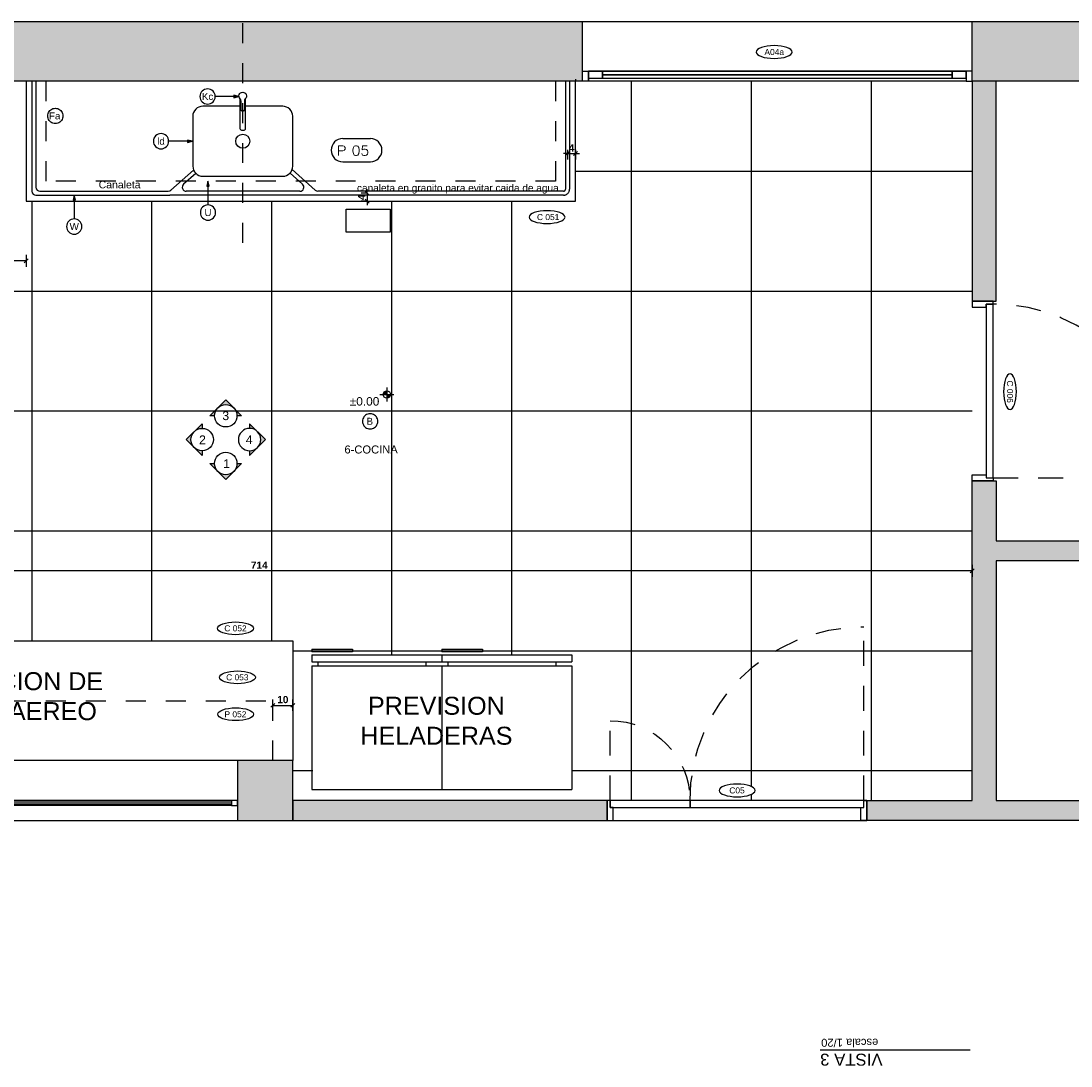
# Model space of a CAD drawing. Extents: x 1 to 126, y -14 to 17.
# Tile 114 of 132: x 92.78 to 98.03, y -3.62 to 1.61. Entities that reach past the tile are written whole.
import ezdxf
from ezdxf.enums import TextEntityAlignment as Align

# ---------------------------------------------------------------- set-up
doc = ezdxf.new("R2010")
doc.units = 0
doc.set_wipeout_variables(frame=1)
doc.header["$PDMODE"] = 3
for name, pattern in [('A-AP-PMS-100-07$0$A-PE-CD8_2015-UNIDAD TIPO$0$HIDDEN2', [0.1875, 0.125, -0.0625]), ('DASHDOT', [1, 0.5, -0.25, 0, -0.25]), ('HIDDEN', [9.525, 6.35, -3.175]), ('HIDDEN2', [0.1875, 0.125, -0.0625])]:
    doc.linetypes.add(name, pattern=pattern)
for name, color, linetype in [('A HATCH MURO ALB', 252, 'Continuous'), ('A MURO', 1, 'Continuous'), ('A PAVIMENTO', 8, 'Continuous'), ('A TABIQUE', 2, 'Continuous'), ('A-ABER', 1, 'Continuous'), ('A-ABER-SERV', 9, 'Continuous'), ('A-ALBA-1', 1, 'Continuous'), ('A-ALBA-2', 2, 'Continuous'), ('A-ANNO-PLANI @ 20', 1, 'Continuous'), ('A-ANNO-SIMB @ 20', 2, 'Continuous'), ('A-ANNO-TEXT @ 20', 2, 'Continuous'), ('A-ANOT-COTA-PARC', 1, 'Continuous'), ('A-ANOT-NIVL', 2, 'Continuous'), ('A-ANOT-NIVL @ 20', 2, 'Continuous'), ('A-ANOT-TGRL', 1, 'Continuous'), ('A-ANOT-TTEC', 2, 'Continuous'), ('A-AP-PMS-100-07$0$A-ALBA-1', 1, 'Continuous'), ('A-EQPM-FIJO', 1, 'Continuous'), ('A-EQPM-MOVL', 8, 'Continuous'), ('A-EQPM-SANI', 1, 'Continuous'), ('A-MURO-HATC', 252, 'Continuous'), ('TXT PLANILLAS', 3, 'Continuous'), ('TXT TERMINACIONES', 3, 'Continuous')]:
    doc.layers.add(name, color=color, linetype=linetype)
doc.layers.add('A-ALBA-4', color=2, linetype='Continuous', lineweight=25)
doc.styles.add('BIS estudio', font='swissl.ttf')
doc.styles.add('BIS-ANOT', font='swiss.ttf')
doc.styles.add('BIS-COTA', font='swissb.ttf')
doc.styles.add('BIS-TXT', font='swiss.ttf')
doc.styles.add('E5-100', font='micross.ttf')
doc.styles.add('ROMANS', font='romans.shx')
doc.dimstyles.new('BIS-COTA-PARC', dxfattribs={"dimscale": 0, "dimtxt": 0.0018, "dimasz": 0.001, "dimexe": 0.0015, "dimexo": 0, "dimgap": 0.0005, "dimtad": 1, "dimdec": 0, "dimlfac": 100, "dimzin": 9, "dimdsep": 46, "dimtxsty": 'BIS-COTA', "dimblk": 'OBLIQUE', "dimcen": 2.5, "dimclrd": 256, "dimclre": 251, "dimclrt": 2, "dimadec": 1, "dimazin": 2, "dimtfac": 1, "dimtdec": 0, "dimtix": 1, "dimtmove": 2, "dimatfit": 3, "dimldrblk": 'DOT', "dimfxl": 0.0015, "dimfxlon": 1, "dimtolj": 1, "dimtzin": 0, "dimarcsym": 0})

# ---------------------------------------------------------------- blocks, each defined once
blk = doc.blocks.new('A-ANNO-TIT')
blk.add_line((-0.0375, 0), (0, 0))
at = {"linetype": 'Continuous', "style": 'E5-100'}
blk.add_attdef('TITULO', text='', height=0.003, dxfattribs=at).set_placement((0, 0), align=Align.BOTTOM_RIGHT)
blk.add_attdef('ESCALA', text='', height=0.002, dxfattribs=at).set_placement((-0.00024, -0.00283), align=Align.RIGHT)
blk = doc.blocks.new('A18 p')
at = {"linetype": 'ByBlock'}
for p, q in [((0.03, 0.025), (1.27, 0.025)), ((0.03, 0), (1.27, 0))]:
    blk.add_line(p, q, dxfattribs=at)
at = {"color": 8, "linetype": 'ByBlock'}
for p, q in [((0.03, 0.0175), (1.27, 0.0175)), ((0.03, 0.0075), (1.27, 0.0075))]:
    blk.add_line(p, q, dxfattribs=at)
at = {"linetype": 'HIDDEN'}
for points in [[(0.03, 0), (0, 0), (0, 0.025), (0.03, 0.025)], [(1.3, 0), (1.27, 0), (1.27, 0.025), (1.3, 0.025)]]:
    blk.add_lwpolyline(points, close=True, dxfattribs=at)
blk = doc.blocks.new('E HELADERA')
at = {"linetype": 'Continuous'}
for p, q in [((1061.5272, 765.9498), (1061.5272, 765.9355)), ((1061.5272, 765.9498), (1061.73, 765.9498)), ((1061.73, 765.9355), (1061.5272, 765.9355)), ((1061.73, 765.9498), (1061.73, 765.9355)), ((1061.5272, 765.9215), (1062.1772, 765.9215)), ((1061.5272, 765.9215), (1061.5272, 765.8865)), ((1061.5272, 765.8865), (1062.1772, 765.8865)), ((1061.5572, 765.8865), (1061.5572, 765.8665)), ((1062.0972, 765.8865), (1062.0972, 765.8665)), ((1062.1772, 765.9215), (1062.1772, 765.8865)), ((1061.5272, 765.8665), (1062.1772, 765.8665)), ((1061.5272, 765.8665), (1061.5272, 765.2465)), ((1062.1772, 765.8665), (1062.1772, 765.2465)), ((1061.5272, 765.2465), (1062.1772, 765.2465))]:
    blk.add_line(p, q, dxfattribs=at)
blk = doc.blocks.new('AIP-PUERTA DOBLE COCINA PL')
for points in [[(0, 0), (0.03, 0), (0.03, 0.065), (0.015, 0.065), (0.015, 0.1), (0, 0.1), (0, 0)], [(1.3, 0), (1.27, 0), (1.27, 0.065), (1.285, 0.065), (1.285, 0.1), (1.3, 0.1), (1.3, 0)]]:
    blk.add_lwpolyline(points)
for points in [[(0.015, 0.065), (0.015, 0.1), (0.885, 0.1), (0.885, 0.065)], [(0.885, 0.065), (0.885, 0.1), (1.285, 0.1), (1.285, 0.065)]]:
    blk.add_lwpolyline(points, close=True)
at = {"layer": 'A-ABER-SERV', "color": 9, "linetype": 'HIDDEN2'}
for p, q in [((0.015, 0.1), (0.015, 0.97)), ((1.285, 0.1), (1.285, 0.5))]:
    blk.add_line(p, q, dxfattribs=at)
for centre, radius, start, end in [((0.015, 0.1), 0.87, 0, 90), ((1.285, 0.1), 0.4, 90, 180)]:
    blk.add_arc(centre, radius, start, end, dxfattribs=at)
blk = doc.blocks.new('CCA-PLANI1')
blk.add_wipeout([(0.225, 0), (0.219, -0.019), (0.205, -0.033), (0.187, -0.044), (0.169, -0.053), (0.15, -0.06), (0.131, -0.065), (0.111, -0.07), (0.091, -0.073), (0.071, -0.076), (0.051, -0.078), (0.03, -0.079), (0.01, -0.08), (-0.01, -0.08), (-0.03, -0.079), (-0.051, -0.078), (-0.071, -0.076), (-0.091, -0.073), (-0.111, -0.07), (-0.131, -0.065), (-0.15, -0.06), (-0.169, -0.053), (-0.187, -0.044), (-0.205, -0.033), (-0.219, -0.019), (-0.225, 0), (-0.219, 0.019), (-0.205, 0.033), (-0.187, 0.044), (-0.169, 0.053), (-0.15, 0.06), (-0.131, 0.065), (-0.111, 0.07), (-0.091, 0.073), (-0.071, 0.076), (-0.051, 0.078), (-0.03, 0.079), (-0.01, 0.08), (0.01, 0.08), (0.03, 0.079), (0.051, 0.078), (0.071, 0.076), (0.091, 0.073), (0.111, 0.07), (0.131, 0.065), (0.15, 0.06), (0.169, 0.053), (0.187, 0.044), (0.205, 0.033), (0.219, 0.019)])
blk.add_ellipse((0, 0), major_axis=(-0.225, 0), ratio=0.355556, start_param=-3.141592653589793, end_param=3.141592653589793)
at = {"color": 2, "style": 'E5-100'}
blk.add_attdef('TIPO', text='', height=0.075, rotation=360, dxfattribs=at).set_placement((0, 0), align=Align.MIDDLE_CENTER)
blk = doc.blocks.new('*U17')
h = blk.add_hatch(color=8)
h.paths.add_polyline_path([(-0.00453, 0), (-0.0032, 0, -0.198912), (-0.00226, 0.00226)])
h.paths.add_polyline_path([(0.00226, 0.00226), (0, 0.00453), (-0.00226, 0.00226, -0.414214)])
h.paths.add_polyline_path([(0.00226, 0.00226, -0.198912), (0.0032, 0), (0.00453, 0)])
at = {"color": 3}
blk.add_lwpolyline([(-0.0032, 0), (-0.00453, 0), (0, 0.00453), (0.00453, 0), (0.0032, 0)], dxfattribs=at)
blk.add_circle((0, 0), 0.0032, dxfattribs=at)
at = {"style": 'E5-100'}
blk.add_attdef('1', text='', height=0.0025, dxfattribs=at).set_placement((0, 0), align=Align.MIDDLE_CENTER)
blk = doc.blocks.new('*U18')
h = blk.add_hatch(color=8)
h.paths.add_polyline_path([(0.00453, 0), (0.0032, 0, -0.198912), (0.00226, -0.00226)])
h.paths.add_polyline_path([(-0.00226, -0.00226), (0, -0.00453), (0.00226, -0.00226, -0.414214)])
h.paths.add_polyline_path([(-0.00226, -0.00226, -0.198912), (-0.0032, 0), (-0.00453, 0)])
at = {"color": 3}
blk.add_lwpolyline([(0.0032, 0), (0.00453, 0), (0, -0.00453), (-0.00453, 0), (-0.0032, 0)], dxfattribs=at)
blk.add_circle((0, 0), 0.0032, dxfattribs=at)
at = {"style": 'E5-100'}
blk.add_attdef('1', text='', height=0.0025, dxfattribs=at).set_placement((0, 0), align=Align.MIDDLE_CENTER)
blk = doc.blocks.new('*U19')
h = blk.add_hatch(color=8)
h.paths.add_polyline_path([(0, 0.00453), (0, 0.0032, -0.198912), (0.00226, 0.00226)])
h.paths.add_polyline_path([(0.00226, -0.00226), (0.00453, 0), (0.00226, 0.00226, -0.414214)])
h.paths.add_polyline_path([(0.00226, -0.00226, -0.198912), (0, -0.0032), (0, -0.00453)])
at = {"color": 3}
blk.add_lwpolyline([(0, 0.0032), (0, 0.00453), (0.00453, 0), (0, -0.00453), (0, -0.0032)], dxfattribs=at)
blk.add_circle((0, 0), 0.0032, dxfattribs=at)
at = {"style": 'E5-100'}
blk.add_attdef('1', text='', height=0.0025, dxfattribs=at).set_placement((0, 0), align=Align.MIDDLE_CENTER)
blk = doc.blocks.new('Nivel planimétrico')
h = blk.add_hatch(color=256)
h.paths.add_polyline_path([(0, 0.00093, 0.414214), (-0.00093, 0), (0, 0)])
h.paths.add_polyline_path([(0.00093, 0), (0, 0), (0, -0.00093, 0.414214)])
for p, q in [((0.00176, 0), (-0.00176, 0)), ((0, -0.00176), (0, 0.00176))]:
    blk.add_line(p, q)
blk.add_circle((0, 0), 0.000927)
at = {"style": 'BIS estudio'}
for tag, height, p in [('NIVEL', 0.0015, (0.00532, 0.00079)), ('NPT', 0.00156, (0.00532, -0.00191))]:
    blk.add_attdef(tag, text='', height=height, dxfattribs=at).set_placement(p, align=Align.CENTER)
blk = doc.blocks.new('A-ANNO-NOM-2')
blk.add_wipeout([(0, -0.00191), (0.0003, -0.00189), (0.00059, -0.00182), (0.00087, -0.0017), (0.00112, -0.00155), (0.00135, -0.00135), (0.00155, -0.00112), (0.0017, -0.00087), (0.00182, -0.00059), (0.00189, -0.0003), (0.00191, 0), (0.00189, 0.0003), (0.00182, 0.00059), (0.0017, 0.00087), (0.00155, 0.00112), (0.00135, 0.00135), (0.00112, 0.00155), (0.00087, 0.0017), (0.00059, 0.00182), (0.0003, 0.00189), (0, 0.00191), (-0.0003, 0.00189), (-0.00059, 0.00182), (-0.00087, 0.0017), (-0.00112, 0.00155), (-0.00135, 0.00135), (-0.00155, 0.00112), (-0.0017, 0.00087), (-0.00182, 0.00059), (-0.00189, 0.0003), (-0.00191, 0), (-0.00189, -0.0003), (-0.00182, -0.00059), (-0.0017, -0.00087), (-0.00155, -0.00112), (-0.00135, -0.00135), (-0.00112, -0.00155), (-0.00087, -0.0017), (-0.00059, -0.00182), (-0.0003, -0.00189)])
blk.add_lwpolyline([(0, -0.00191), (0.0003, -0.00189), (0.00059, -0.00182), (0.00087, -0.0017), (0.00112, -0.00155), (0.00135, -0.00135), (0.00155, -0.00112), (0.0017, -0.00087), (0.00182, -0.00059), (0.00189, -0.0003), (0.00191, 0), (0.00189, 0.0003), (0.00182, 0.00059), (0.0017, 0.00087), (0.00155, 0.00112), (0.00135, 0.00135), (0.00112, 0.00155), (0.00087, 0.0017), (0.00059, 0.00182), (0.0003, 0.00189), (0, 0.00191), (-0.0003, 0.00189), (-0.00059, 0.00182), (-0.00087, 0.0017), (-0.00112, 0.00155), (-0.00135, 0.00135), (-0.00155, 0.00112), (-0.0017, 0.00087), (-0.00182, 0.00059), (-0.00189, 0.0003), (-0.00191, 0), (-0.00189, -0.0003), (-0.00182, -0.00059), (-0.0017, -0.00087), (-0.00155, -0.00112), (-0.00135, -0.00135), (-0.00112, -0.00155), (-0.00087, -0.0017), (-0.00059, -0.00182), (-0.0003, -0.00189)], close=True)
at = {"color": 1, "linetype": 'Continuous', "style": 'E5-100'}
blk.add_attdef('LETRA', text='', height=0.00175, dxfattribs=at).set_placement((0, 0), align=Align.MIDDLE_CENTER)
blk = doc.blocks.new('AIP-PUER-90 10.5')
for points in [[(0, 0.9), (0, 0.87), (0.07, 0.87), (0.07, 0.885), (0.105, 0.885), (0.105, 0.9), (0, 0.9)], [(0, 0), (0, 0.03), (0.07, 0.03), (0.07, 0.015), (0.105, 0.015), (0.105, 0), (0, 0)]]:
    blk.add_lwpolyline(points)
blk.add_lwpolyline([(0.07, 0.015), (0.105, 0.015), (0.105, 0.885), (0.07, 0.885)], close=True)
at = {"layer": 'A-ABER-SERV', "color": 9, "linetype": 'HIDDEN2'}
blk.add_line((0.105, 0.015), (0.975, 0.015), dxfattribs=at)
blk.add_arc((0.105, 0.015), 0.87, 0, 90, dxfattribs=at)
blk = doc.blocks.new('*U54')
blk.add_lwpolyline([(-0.00785, 0), (-0.0066, 0.00031), (-0.0066, -0.00031)], close=True)
blk.add_wipeout([(0, -0.00191), (0.0003, -0.00189), (0.00059, -0.00182), (0.00087, -0.0017), (0.00112, -0.00155), (0.00135, -0.00135), (0.00155, -0.00112), (0.0017, -0.00087), (0.00182, -0.00059), (0.00189, -0.0003), (0.00191, 0), (0.00189, 0.0003), (0.00182, 0.00059), (0.0017, 0.00087), (0.00155, 0.00112), (0.00135, 0.00135), (0.00112, 0.00155), (0.00087, 0.0017), (0.00059, 0.00182), (0.0003, 0.00189), (0, 0.00191), (-0.0003, 0.00189), (-0.00059, 0.00182), (-0.00087, 0.0017), (-0.00112, 0.00155), (-0.00135, 0.00135), (-0.00155, 0.00112), (-0.0017, 0.00087), (-0.00182, 0.00059), (-0.00189, 0.0003), (-0.00191, 0), (-0.00189, -0.0003), (-0.00182, -0.00059), (-0.0017, -0.00087), (-0.00155, -0.00112), (-0.00135, -0.00135), (-0.00112, -0.00155), (-0.00087, -0.0017), (-0.00059, -0.00182), (-0.0003, -0.00189)])
at = {"linetype": 'Continuous'}
blk.add_line((-0.00785, 0), (-0.00191, 0), dxfattribs=at)
blk.add_circle((0, 0), 0.00191)
at = {"color": 1, "linetype": 'Continuous', "style": 'E5-100'}
blk.add_attdef('LETRA', text='', height=0.00175, dxfattribs=at).set_placement((0, 0), align=Align.MIDDLE_CENTER)
blk = doc.blocks.new('*U53')
blk.add_lwpolyline([(0, 0.00785), (0.00031, 0.0066), (-0.00031, 0.0066)], close=True)
blk.add_wipeout([(0, -0.00191), (0.0003, -0.00189), (0.00059, -0.00182), (0.00087, -0.0017), (0.00112, -0.00155), (0.00135, -0.00135), (0.00155, -0.00112), (0.0017, -0.00087), (0.00182, -0.00059), (0.00189, -0.0003), (0.00191, 0), (0.00189, 0.0003), (0.00182, 0.00059), (0.0017, 0.00087), (0.00155, 0.00112), (0.00135, 0.00135), (0.00112, 0.00155), (0.00087, 0.0017), (0.00059, 0.00182), (0.0003, 0.00189), (0, 0.00191), (-0.0003, 0.00189), (-0.00059, 0.00182), (-0.00087, 0.0017), (-0.00112, 0.00155), (-0.00135, 0.00135), (-0.00155, 0.00112), (-0.0017, 0.00087), (-0.00182, 0.00059), (-0.00189, 0.0003), (-0.00191, 0), (-0.00189, -0.0003), (-0.00182, -0.00059), (-0.0017, -0.00087), (-0.00155, -0.00112), (-0.00135, -0.00135), (-0.00112, -0.00155), (-0.00087, -0.0017), (-0.00059, -0.00182), (-0.0003, -0.00189)])
at = {"linetype": 'Continuous'}
blk.add_line((0, 0.00785), (0, 0.00191), dxfattribs=at)
blk.add_circle((0, 0), 0.00191)
at = {"color": 1, "linetype": 'Continuous', "style": 'E5-100'}
blk.add_attdef('LETRA', text='', height=0.00175, dxfattribs=at).set_placement((0, 0), align=Align.MIDDLE_CENTER)
blk = doc.blocks.new('_Oblique')
at = {"color": 0, "lineweight": -2}
blk.add_line((-0.5, -0.5), (0.5, 0.5), dxfattribs=at)
blk = doc.blocks.new('*D403')
at = {"layer": 'A-ANOT-COTA-PARC', "color": 251, "lineweight": -2, "transparency": 16777216}
for p, q in [((94.0358, -1.8411), (94.0358, -1.7843)), ((94.1358, -1.8411), (94.1358, -1.7843))]:
    blk.add_line(p, q, dxfattribs=at)
at = {"layer": 'A-ANOT-COTA-PARC', "lineweight": -2, "transparency": 16777216}
blk.add_line((94.0358, -1.8143), (94.1358, -1.8143), dxfattribs=at)
at = {"layer": 'Defpoints', "color": 0, "transparency": 16777216}
for p in [(94.1358, -1.8143), (94.0358, -1.8411), (94.1358, -1.8411)]:
    blk.add_point(p, dxfattribs=at)
at = {"layer": 'A-ANOT-COTA-PARC', "lineweight": -2, "transparency": 16777216, "xscale": 0.02, "yscale": 0.02, "zscale": 0.02, "rotation": 180}
blk.add_blockref('_Oblique', (94.0358, -1.8143), dxfattribs=at)
at = {"layer": 'A-ANOT-COTA-PARC', "lineweight": -2, "transparency": 16777216, "xscale": 0.02, "yscale": 0.02, "zscale": 0.02}
blk.add_blockref('_Oblique', (94.1358, -1.8143), dxfattribs=at)
at = {"layer": 'A-ANOT-COTA-PARC', "color": 2, "transparency": 16777216, "insert": (94.0858, -1.7858), "char_height": 0.036, "attachment_point": 5, "style": 'BIS-COTA'}
blk.add_mtext('\\A1;10', dxfattribs=at)
blk = doc.blocks.new('_Dot')
at = {"color": 0, "linetype": 'ByBlock', "lineweight": -2}
blk.add_line((-0.5, 0), (-1, 0), dxfattribs=at)
at = {"color": 0, "linetype": 'ByBlock', "const_width": 0.5}
blk.add_lwpolyline([(-0.25, 0, 1), (0.25, 0, 1)], format="xyb", close=True, dxfattribs=at)
blk = doc.blocks.new('*D405')
at = {"layer": 'A-ANOT-COTA-PARC', "color": 251, "lineweight": -2, "transparency": 16777216}
for p, q in [((90.4003, -1.1111), (90.4003, -1.1711)), ((97.5358, -1.1111), (97.5358, -1.1711))]:
    blk.add_line(p, q, dxfattribs=at)
at = {"layer": 'A-ANOT-COTA-PARC', "lineweight": -2, "transparency": 16777216}
blk.add_line((97.5358, -1.1411), (90.4003, -1.1411), dxfattribs=at)
at = {"layer": 'Defpoints', "color": 0, "transparency": 16777216}
for p in [(90.4003, -0.696), (97.5358, -0.706), (90.4003, -1.1411)]:
    blk.add_point(p, dxfattribs=at)
at = {"layer": 'A-ANOT-COTA-PARC', "lineweight": -2, "transparency": 16777216, "xscale": 0.02, "yscale": 0.02, "zscale": 0.02, "rotation": 180}
blk.add_blockref('_Oblique', (90.4003, -1.1411), dxfattribs=at)
at = {"layer": 'A-ANOT-COTA-PARC', "lineweight": -2, "transparency": 16777216, "xscale": 0.02, "yscale": 0.02, "zscale": 0.02}
blk.add_blockref('_Oblique', (97.5358, -1.1411), dxfattribs=at)
at = {"layer": 'A-ANOT-COTA-PARC', "color": 2, "transparency": 16777216, "insert": (93.968, -1.1131), "char_height": 0.036, "attachment_point": 5, "style": 'BIS-COTA'}
blk.add_mtext('\\A1;714', dxfattribs=at)
blk = doc.blocks.new('*U104')
at = {"color": 0, "linetype": 'ByBlock', "ltscale": 0.5}
for points in [[(-1.1097, 0), (-1.0797, 0), (-1.0797, 0.05), (-1.1097, 0.05)], [(-1.0797, 0.05), (0.8103, 0.05), (0.8103, 0), (-1.0797, 0)], [(-1.0797, 0), (-1.0097, 0), (-1.0097, 0.035), (-1.0797, 0.035)], [(-1.0097, 0), (0.7403, 0), (0.7403, 0.035), (-1.0097, 0.035)], [(0.7403, 0.0175), (-1.0097, 0.0175), (-1.0097, 0.0175), (0.7403, 0.0175)], [(0.7403, 0), (0.8103, 0), (0.8103, 0.035), (0.7403, 0.035)], [(0.8403, 0), (0.8103, 0), (0.8103, 0.05), (0.8403, 0.05)]]:
    blk.add_lwpolyline(points, close=True, dxfattribs=at)
blk = doc.blocks.new('*D384')
at = {"layer": 'A-ANOT-COTA-PARC', "color": 251, "lineweight": -2, "transparency": 16777216}
for p, q in [((94.5081, 0.7489), (94.4781, 0.7489)), ((94.5081, 0.7089), (94.4781, 0.7089))]:
    blk.add_line(p, q, dxfattribs=at)
at = {"layer": 'A-ANOT-COTA-PARC', "lineweight": -2, "transparency": 16777216}
for p, q in [((94.5081, 0.7489), (94.5081, 0.7689)), ((94.5081, 0.7489), (94.5081, 0.7089)), ((94.5081, 0.7089), (94.5081, 0.6889))]:
    blk.add_line(p, q, dxfattribs=at)
at = {"layer": 'Defpoints', "color": 0, "transparency": 16777216}
for p in [(94.5081, 0.7489), (94.5081, 0.7089), (94.5081, 0.7089)]:
    blk.add_point(p, dxfattribs=at)
at = {"layer": 'A-ANOT-COTA-PARC', "lineweight": -2, "transparency": 16777216, "xscale": 0.02, "yscale": 0.02, "zscale": 0.02}
for p, rotation in [((94.5081, 0.7489), 270), ((94.5081, 0.7089), 90)]:
    blk.add_blockref('_Oblique', p, dxfattribs=dict(at, rotation=rotation))
at = {"layer": 'A-ANOT-COTA-PARC', "color": 2, "transparency": 16777216, "insert": (94.4801, 0.7289), "char_height": 0.036, "attachment_point": 5, "rotation": 90, "style": 'BIS-COTA'}
blk.add_mtext('\\A1;4', dxfattribs=at)
blk = doc.blocks.new('*D385')
at = {"layer": 'A-ANOT-COTA-PARC', "lineweight": -2, "transparency": 16777216}
for p, q in [((95.5103, 0.9474), (95.4903, 0.9474)), ((95.5103, 0.9474), (95.5503, 0.9474)), ((95.5503, 0.9474), (95.5703, 0.9474))]:
    blk.add_line(p, q, dxfattribs=at)
at = {"layer": 'A-ANOT-COTA-PARC', "color": 251, "lineweight": -2, "transparency": 16777216}
for p, q in [((95.5103, 0.9664), (95.5103, 0.9174)), ((95.5503, 0.9664), (95.5503, 0.9174))]:
    blk.add_line(p, q, dxfattribs=at)
at = {"layer": 'Defpoints', "color": 0, "transparency": 16777216}
for p in [(95.5103, 0.9664), (95.5503, 0.9664), (95.5503, 0.9474)]:
    blk.add_point(p, dxfattribs=at)
at = {"layer": 'A-ANOT-COTA-PARC', "lineweight": -2, "transparency": 16777216, "xscale": 0.02, "yscale": 0.02, "zscale": 0.02}
blk.add_blockref('_Oblique', (95.5103, 0.9474), dxfattribs=at)
at = {"layer": 'A-ANOT-COTA-PARC', "lineweight": -2, "transparency": 16777216, "xscale": 0.02, "yscale": 0.02, "zscale": 0.02, "rotation": 180}
blk.add_blockref('_Oblique', (95.5503, 0.9474), dxfattribs=at)
at = {"layer": 'A-ANOT-COTA-PARC', "color": 2, "transparency": 16777216, "insert": (95.5303, 0.9754), "char_height": 0.036, "attachment_point": 5, "style": 'BIS-COTA'}
blk.add_mtext('\\A1;4', dxfattribs=at)
blk = doc.blocks.new('*U55')
blk.add_lwpolyline([(0, -0.00785), (-0.00031, -0.0066), (0.00031, -0.0066)], close=True)
blk.add_wipeout([(0, -0.00191), (0.0003, -0.00189), (0.00059, -0.00182), (0.00087, -0.0017), (0.00112, -0.00155), (0.00135, -0.00135), (0.00155, -0.00112), (0.0017, -0.00087), (0.00182, -0.00059), (0.00189, -0.0003), (0.00191, 0), (0.00189, 0.0003), (0.00182, 0.00059), (0.0017, 0.00087), (0.00155, 0.00112), (0.00135, 0.00135), (0.00112, 0.00155), (0.00087, 0.0017), (0.00059, 0.00182), (0.0003, 0.00189), (0, 0.00191), (-0.0003, 0.00189), (-0.00059, 0.00182), (-0.00087, 0.0017), (-0.00112, 0.00155), (-0.00135, 0.00135), (-0.00155, 0.00112), (-0.0017, 0.00087), (-0.00182, 0.00059), (-0.00189, 0.0003), (-0.00191, 0), (-0.00189, -0.0003), (-0.00182, -0.00059), (-0.0017, -0.00087), (-0.00155, -0.00112), (-0.00135, -0.00135), (-0.00112, -0.00155), (-0.00087, -0.0017), (-0.00059, -0.00182), (-0.0003, -0.00189)])
at = {"linetype": 'Continuous'}
blk.add_line((0, -0.00785), (0, -0.00191), dxfattribs=at)
blk.add_circle((0, 0), 0.00191)
at = {"color": 1, "linetype": 'Continuous', "style": 'E5-100'}
blk.add_attdef('LETRA', text='', height=0.00175, dxfattribs=at).set_placement((0, 0), align=Align.MIDDLE_CENTER)
blk = doc.blocks.new('*U117')
for p, q in [((-0.273, 0.158), (0.153, 0.158)), ((-0.273, -0.198), (0.153, -0.198))]:
    blk.add_line(p, q)
for centre, start, end in [((-0.273, -0.02), 90, 270), ((0.153, -0.02), 270, 90)]:
    blk.add_arc(centre, 0.178, start, end)
at = {"style": 'ROMANS', "width": 1.1}
blk.add_text('P', height=0.15, dxfattribs=at).set_placement((-0.365, -0.102))
at = {"color": 0, "linetype": 'ByBlock', "style": 'ROMANS', "width": 1.05}
blk.add_attdef('NRO', text='', height=0.15, dxfattribs=at).set_placement((0, -0.027), align=Align.MIDDLE)
blk = doc.blocks.new('*D582')
at = {"layer": 'A-ANOT-COTA-PARC', "color": 251, "lineweight": -2, "transparency": 16777216}
for p, q in [((91.5049, 0.4412), (91.5049, 0.3812)), ((92.8013, 0.4412), (92.8013, 0.3812))]:
    blk.add_line(p, q, dxfattribs=at)
at = {"layer": 'A-ANOT-COTA-PARC', "lineweight": -2, "transparency": 16777216}
blk.add_line((92.8013, 0.4112), (91.5049, 0.4112), dxfattribs=at)
at = {"layer": 'Defpoints', "color": 0, "transparency": 16777216}
for p in [(91.5049, 0.7089), (92.8013, 0.7089), (91.5049, 0.4112)]:
    blk.add_point(p, dxfattribs=at)
at = {"layer": 'A-ANOT-COTA-PARC', "lineweight": -2, "transparency": 16777216, "xscale": 0.02, "yscale": 0.02, "zscale": 0.02, "rotation": 180}
blk.add_blockref('_Oblique', (91.5049, 0.4112), dxfattribs=at)
at = {"layer": 'A-ANOT-COTA-PARC', "lineweight": -2, "transparency": 16777216, "xscale": 0.02, "yscale": 0.02, "zscale": 0.02}
blk.add_blockref('_Oblique', (92.8013, 0.4112), dxfattribs=at)
at = {"layer": 'A-ANOT-COTA-PARC', "color": 2, "transparency": 16777216, "insert": (92.1531, 0.4397), "char_height": 0.036, "attachment_point": 5, "style": 'BIS-COTA'}
blk.add_mtext('\\A1;130', dxfattribs=at)

msp = doc.modelspace()

# ---------------------------------------------------------------- hatches: boundary and pattern name
at = {"layer": 'A HATCH MURO ALB'}
h = msp.add_hatch(color=256, dxfattribs=at)
h.dxf.hatch_style = 1
h.paths.add_polyline_path([(95.5858, 1.3089), (95.5858, 1.6089), (90.1003, 1.6089), (90.1003, 1.3089)])
h.paths.add_polyline_path([(97.5358, 1.6089), (97.5358, 1.3089), (98.302, 1.3089), (98.302, 1.6089)])
h = msp.add_hatch(color=256, dxfattribs=at)
h.dxf.hatch_style = 1
h.paths.add_polyline_path([(97.6558, 1.3089), (97.5358, 1.3089), (97.5358, 0.2089), (97.6558, 0.2089)])
h = msp.add_hatch(color=256, dxfattribs=at)
h.dxf.hatch_style = 1
h.paths.add_polyline_path([(93.8585, -2.2911), (93.8585, -2.2911), (93.8585, -2.3161), (93.8585, -2.391), (94.1358, -2.391), (94.1358, -2.091), (93.8585, -2.091)])
at = {"layer": 'A PAVIMENTO'}
h = msp.add_hatch(dxfattribs=at)
h.set_pattern_fill('_USER', color=256, scale=0.6, angle=900, double=1, pattern_type=0)
h.set_pattern_definition([(360, (678.4307, -269.7414), (1e-15, 0.6), []), (90, (678.4307, -269.7414), (-0.6, 1e-15), [])])
h.paths.add_polyline_path([(91.3013, 0.7273), (91.3013, 0.7089), (91.0003, 0.7089), (91.0003, -1.4911), (94.1358, -1.4911), (94.1358, -2.2911), (94.2358, -2.2911), (94.2358, -1.5612), (95.5358, -1.5612), (95.5357, -2.291), (95.7085, -2.2911), (97.5358, -2.2911), (97.5358, 1.3089), (95.5503, 1.3089), (95.5503, 0.7089), (92.3003, 0.7089), (92.3003, 1.3089), (92.1872, 1.3089), (92.1872, 0.7273)])
at = {"layer": 'A-MURO-HATC'}
h = msp.add_hatch(color=256, dxfattribs=at)
h.dxf.hatch_style = 1
h.paths.add_polyline_path([(98.3488, -1.0911), (98.3488, -0.9911), (97.6558, -0.9911), (97.6558, -0.6911), (97.5358, -0.6911), (97.5358, -2.2911), (97.0085, -2.2911), (97.0085, -2.3911), (98.302, -2.3911), (98.302, -2.2911), (97.6558, -2.2911), (97.6558, -1.0911)])
h = msp.add_hatch(color=256, dxfattribs=at)
h.dxf.hatch_style = 1
h.paths.add_polyline_path([(94.1358, -2.391), (95.7085, -2.391), (95.7085, -2.2911), (94.1358, -2.2911)])

# ---------------------------------------------------------------- linework, layer by layer
at = {"layer": 'A MURO'}
msp.add_lwpolyline([(93.8585, -2.091), (93.8585, -2.391), (94.1358, -2.391), (94.1358, -2.091), (93.8585, -2.091)], dxfattribs=at)
at = {"layer": 'A TABIQUE'}
for points in [[(97.6558, 1.3089), (97.5358, 1.3089), (97.5358, 0.2089), (97.6558, 0.2089)], [(94.1358, -2.391), (95.7085, -2.391), (95.7085, -2.2911), (94.1358, -2.2911)]]:
    msp.add_lwpolyline(points, close=True, dxfattribs=at)
for points in [[(97.0085, -2.3911), (97.0085, -2.2911), (97.5358, -2.2911), (97.5358, -0.6911), (97.6558, -0.6911), (97.6558, -0.9911), (98.3488, -0.9911)], [(98.3488, -1.0911), (97.6558, -1.0911), (97.6558, -2.2911), (98.302, -2.2911), (98.302, -2.3911), (97.0085, -2.3911)]]:
    msp.add_lwpolyline(points, dxfattribs=at)
at = {"layer": 'A-ABER'}
msp.add_lwpolyline([(95.7085, -2.3911), (97.0085, -2.3911), (97.0085, -2.2911), (95.7085, -2.2911)], close=True, dxfattribs=at)
at = {"layer": 'A-ALBA-1'}
msp.add_line((95.5858, 1.6089), (97.5358, 1.6089), dxfattribs=at)
at = {"layer": 'A-ALBA-1', "linetype": 'HIDDEN2', "ltscale": 0.5}
msp.add_line((90.7003, -1.7911), (94.0358, -1.7911), dxfattribs=at)
at = {"layer": 'A-ALBA-4'}
for p, q in [((95.5858, 1.3089), (95.5858, 1.6089)), ((97.5358, 1.3089), (97.5358, 1.6089)), ((95.5503, 1.3189), (95.5503, 1.3089)), ((93.8585, -2.091), (92.5585, -2.091)), ((92.5585, -2.391), (93.8585, -2.391))]:
    msp.add_line(p, q, dxfattribs=at)
for points in [[(95.5858, 1.3089), (90.1003, 1.3089), (90.1003, 1.6089), (95.5858, 1.6089)], [(97.5358, 1.6089), (98.3488, 1.6089)], [(98.3488, 1.3089), (97.5358, 1.3089)], [(97.0085, -2.3911), (97.0085, -2.2911), (97.5358, -2.2911), (97.5358, -0.6911), (97.6558, -0.6911), (97.6558, -0.9911), (98.3488, -0.9911)], [(98.3488, -1.0911), (97.6558, -1.0911), (97.6558, -2.2911), (98.302, -2.2911), (98.302, -2.3911), (97.0085, -2.3911)]]:
    msp.add_lwpolyline(points, dxfattribs=at)
for points in [[(97.6558, 1.3089), (97.5358, 1.3089), (97.5358, 0.2089), (97.6558, 0.2089)], [(94.1358, -2.391), (95.7085, -2.391), (95.7085, -2.2911), (94.1358, -2.2911)]]:
    msp.add_lwpolyline(points, close=True, dxfattribs=at)
at = {"layer": 'A-AP-PMS-100-07$0$A-ALBA-1', "linetype": 'A-AP-PMS-100-07$0$A-PE-CD8_2015-UNIDAD TIPO$0$HIDDEN2', "ltscale": 0.25}
msp.add_line((94.0358, -2.0911, 0.001), (94.0358, -1.7911), dxfattribs=at)
at = {"layer": 'A-EQPM-FIJO'}
msp.add_lwpolyline([(91.5049, 1.3089), (91.5049, 0.7089), (91.0003, 0.7089), (91.0003, -1.4911), (94.1358, -1.4911), (94.1358, -2.091)], dxfattribs=at)
at = {"layer": 'TXT TERMINACIONES', "ltscale": 0.3, "extrusion": (2.27775e-08, 7.35585e-14, 1), "elevation": 0}
msp.add_lwpolyline([(94.4026, 0.6697), (94.6223, 0.6697), (94.6223, 0.5542), (94.4026, 0.5542)], close=True, dxfattribs=at)

# ---------------------------------------------------------------- block references
at = {"layer": 'A-ABER', "rotation": 179.9999999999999}
msp.add_blockref('*U104', (96.4261, 1.3589), dxfattribs=at)
at = {"layer": 'A-ABER'}
msp.add_blockref('AIP-PUER-90 10.5', (97.5358, -0.6911), dxfattribs=at)
at = {"layer": 'A-ABER', "xscale": -1, "rotation": 359.9999999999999}
for name, p in [('AIP-PUERTA DOBLE COCINA PL', (97.0085, -2.3911)), ('A18 p', (93.8585, -2.3161))]:
    msp.add_blockref(name, p, dxfattribs=at)
at = {"layer": 'A-ANNO-SIMB @ 20', "linetype": 'Continuous'}
ref = msp.add_blockref('*U18', (93.8002, -0.3648), dxfattribs=dict(at, xscale=17.578125, yscale=17.578125, zscale=17.578125, rotation=179.9999999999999))
ref.add_attrib('1', '3', dxfattribs={"layer": '0', "height": 0.0439, "rotation": 360, "style": 'E5-100'}).set_placement((93.8002, -0.3648), align=Align.MIDDLE_CENTER)
ref = msp.add_blockref('*U19', (93.6826, -0.4844), dxfattribs=dict(at, xscale=17.578125, yscale=17.578125, zscale=17.578125, rotation=179.9999999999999))
ref.add_attrib('1', '2', dxfattribs={"layer": '0', "height": 0.0439, "rotation": 360, "style": 'E5-100'}).set_placement((93.6839, -0.4852), align=Align.MIDDLE_CENTER)
ref = msp.add_blockref('*U19', (93.9199, -0.4844), dxfattribs=dict(at, xscale=-17.578125, yscale=17.578125, zscale=17.578125, rotation=180))
ref.add_attrib('1', '4', dxfattribs={"layer": '0', "height": 0.0439, "style": 'E5-100'}).set_placement((93.9175, -0.485), align=Align.MIDDLE_CENTER)
ref = msp.add_blockref('*U17', (93.8002, -0.604), dxfattribs=dict(at, xscale=17.578125, yscale=17.578125, zscale=17.578125, rotation=179.9999999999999))
ref.add_attrib('1', '1', dxfattribs={"layer": '0', "height": 0.0439, "rotation": 360, "style": 'E5-100'}).set_placement((93.8046, -0.6048), align=Align.MIDDLE_CENTER)
at = {"layer": 'A-ANNO-TEXT @ 20', "linetype": 'Continuous', "xscale": 20, "yscale": 20, "zscale": 20, "rotation": 179.9999999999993}
msp.add_blockref('A-ANNO-TIT', (96.7749, -3.5397), dxfattribs=at).add_auto_attribs({'TITULO': 'VISTA 3', 'ESCALA': 'escala 1/20'})
at = {"layer": 'A-ANOT-NIVL @ 20'}
ref = msp.add_blockref('Nivel planimétrico', (94.6064, -0.2583), dxfattribs=dict(at, xscale=20, yscale=20, zscale=20, rotation=179.9999999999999))
ref.add_attrib('NIVEL', '%%P0.00', dxfattribs={"layer": '0', "height": 0.0425, "style": 'BIS estudio'}).set_placement((94.4947, -0.3141), align=Align.CENTER)
at = {"layer": 'A-EQPM-MOVL', "linetype": 'HIDDEN2', "extrusion": (0, 0, -1), "xscale": -1, "zscale": -1}
for p in [(967.2956, -767.4826), (966.6456, -767.4826)]:
    msp.add_blockref('E HELADERA', p, dxfattribs=at)

# ---------------------------------------------------------------- texts
at = {"layer": 'A-ANOT-TGRL', "ltscale": 0.3, "insert": (94.5276, -0.5341), "char_height": 0.04, "attachment_point": 5, "style": 'BIS-ANOT'}
msp.add_mtext_dynamic_manual_height_columns('6-COCINA', width=0.311704, gutter_width=0.05, heights=[0], dxfattribs=at)
at = {"layer": 'A-ANOT-TTEC', "ltscale": 0.3, "char_height": 0.09, "width": 1.493889, "attachment_point": 5, "style": 'BIS-ANOT'}
for s, insert in [('PROYECCION DE MUEBLE AEREO', (92.6595, -1.769)), ('PREVISION \\PHELADERAS', (94.8543, -1.8921))]:
    msp.add_mtext(s, dxfattribs=dict(at, insert=insert))

# ---------------------------------------------------------------- dimensions: what is measured, and where the dimension line sits
at = {"layer": 'A-ANOT-COTA-PARC'}
for base, p1, p2, picture, middle in [((90.4003, -1.1411), (97.5358, -0.706), (90.4003, -0.696), '*D405', (93.968, -1.1131)), ((94.1358, -1.8143), (94.0358, -1.8411), (94.1358, -1.8411), '*D403', (94.0858, -1.7858))]:
    dim = msp.add_linear_dim(base=base, p1=p1, p2=p2, angle=180, dimstyle='BIS-COTA-PARC', override={"dimscale": 0, "dimtix": 1, "dimtofl": 1, "dimtmove": 2, "dimatfit": 3}, dxfattribs=at)
    dim.commit()
    dim.dimension.update_dxf_attribs({"geometry": picture, "text_midpoint": middle})

# ---------------------------------------------------------------- next in the draw order: block references
at = {"layer": 'A-ANNO-PLANI @ 20'}
ref = msp.add_blockref('CCA-PLANI1', (96.5448, 1.4555), dxfattribs=dict(at, xscale=-0.400175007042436, yscale=0.400175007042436, zscale=0.400175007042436, rotation=180))
ref.add_attrib('TIPO', 'A04a', dxfattribs={"layer": '0', "color": 2, "height": 0.03001, "style": 'E5-100'}).set_placement((96.5448, 1.4555), align=Align.MIDDLE_CENTER)
ref = msp.add_blockref('CCA-PLANI1', (95.4079, 0.6293), dxfattribs=dict(at, xscale=-0.400175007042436, yscale=0.400175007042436, zscale=0.400175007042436, rotation=359.9999999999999))
ref.add_attrib('TIPO', 'C 051', dxfattribs={"layer": '0', "color": 2, "height": 0.03001, "style": 'E5-100'}).set_placement((95.4135, 0.6293), align=Align.MIDDLE_CENTER)
ref = msp.add_blockref('CCA-PLANI1', (97.7246, -0.2444), dxfattribs=dict(at, xscale=-0.400175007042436, yscale=0.400175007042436, zscale=0.400175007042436, rotation=89.99999999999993))
ref.add_attrib('TIPO', 'C 006', dxfattribs={"layer": '0', "color": 2, "height": 0.03001, "rotation": 270, "style": 'E5-100'}).set_placement((97.7246, -0.2444), align=Align.MIDDLE_CENTER)
ref = msp.add_blockref('CCA-PLANI1', (93.8488, -1.4289), dxfattribs=dict(at, xscale=0.400175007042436, yscale=0.400175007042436, zscale=0.400175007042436, rotation=179.9999999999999))
ref.add_attrib('TIPO', 'C 052', dxfattribs={"layer": '0', "color": 2, "height": 0.03001, "style": 'E5-100'}).set_placement((93.849, -1.4289), align=Align.MIDDLE_CENTER)
ref = msp.add_blockref('CCA-PLANI1', (93.8585, -1.6741), dxfattribs=dict(at, xscale=0.400175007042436, yscale=0.400175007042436, zscale=0.400175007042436, rotation=179.9999999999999))
ref.add_attrib('TIPO', 'C 053', dxfattribs={"layer": '0', "color": 2, "height": 0.03001, "style": 'E5-100'}).set_placement((93.8583, -1.6741), align=Align.MIDDLE_CENTER)
ref = msp.add_blockref('CCA-PLANI1', (93.8499, -1.859), dxfattribs=dict(at, xscale=0.400175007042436, yscale=0.400175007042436, zscale=0.400175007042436, rotation=179.9999999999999))
ref.add_attrib('TIPO', 'P 052', dxfattribs={"layer": '0', "color": 2, "height": 0.03001, "style": 'E5-100'}).set_placement((93.8487, -1.859), align=Align.MIDDLE_CENTER)
ref = msp.add_blockref('CCA-PLANI1', (96.3588, -2.2402), dxfattribs=dict(at, xscale=-0.400175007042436, yscale=0.400175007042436, zscale=0.400175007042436, rotation=359.9999999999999))
ref.add_attrib('TIPO', 'C05', dxfattribs={"layer": '0', "color": 2, "height": 0.03001, "style": 'E5-100'}).set_placement((96.3585, -2.2402), align=Align.MIDDLE_CENTER)
at = {"layer": 'A-ANNO-SIMB @ 20', "linetype": 'Continuous'}
ref = msp.add_blockref('A-ANNO-NOM-2', (94.5228, -0.3927), dxfattribs=dict(at, xscale=20, yscale=20, zscale=20, rotation=179.9999999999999))
ref.add_attrib('LETRA', 'B', dxfattribs={"layer": '0', "color": 1, "linetype": 'Continuous', "height": 0.035, "style": 'BIS-ANOT'}).set_placement((94.5209, -0.3927), align=Align.MIDDLE_CENTER)

# ---------------------------------------------------------------- next in the draw order: wipeouts: each hides what was drawn before it
msp.add_wipeout([(92.8013, 0.7089), (95.5503, 0.7089), (95.5503, 1.3089), (92.8013, 1.3089)]).dxf.layer = 'A-EQPM-SANI'

# ---------------------------------------------------------------- next in the draw order: linework, layer by layer
at = {"layer": 'A-EQPM-MOVL', "linetype": 'Continuous'}
for p, q in [((92.8303, 1.3089), (92.8303, 0.7589)), ((92.8503, 1.3089), (92.8503, 0.7789)), ((95.5003, 1.3089), (95.5003, 0.7689)), ((95.5203, 1.3089), (95.5203, 0.7689)), ((93.6391, 0.865), (93.5259, 0.764)), ((94.1219, 0.8497), (94.1845, 0.7938)), ((94.1325, 0.867), (94.248, 0.764)), ((92.8503, 0.7389), (93.5202, 0.7389)), ((92.8703, 0.7589), (93.5126, 0.7589)), ((95.4903, 0.7389), (94.2537, 0.7389)), ((95.4903, 0.7589), (94.2613, 0.7589))]:
    msp.add_line(p, q, dxfattribs=at)
for centre, start, end in [((93.6027, 0.7789), 131.7382, 270), ((94.1712, 0.7789), 270, 48.2618), ((92.8503, 0.7589), 180, 270), ((92.8703, 0.7789), 180, 270), ((93.5126, 0.7789), 270, 311.7382), ((94.2613, 0.7789), 228.2618, 270)]:
    msp.add_arc(centre, 0.02, start, end, dxfattribs=at)
at = {"layer": 'A-EQPM-MOVL', "linetype": 'A-AP-PMS-100-07$0$A-PE-CD8_2015-UNIDAD TIPO$0$HIDDEN2'}
for radius in [0.03, 0.01]:
    msp.add_arc((95.4903, 0.7689), radius, 270, 0, dxfattribs=at)
at = {"layer": 'A-EQPM-SANI'}
msp.add_lwpolyline([(92.8013, 0.7089), (95.5503, 0.7089), (95.5503, 1.3089), (92.8013, 1.3089)], close=True, dxfattribs=at)
msp.add_lwpolyline([(93.8773, 1.1663), (93.8773, 1.2102, 0.209966), (93.8724, 1.2213, -2.566955), (93.8981, 1.2213, 0.209966), (93.8933, 1.2102), (93.8933, 1.1663, -1)], format="xyb", close=True, dxfattribs=at)
for points in [[(93.8713, 1.2224), (93.8713, 1.0721, 0.414214), (93.8783, 1.0651), (93.8923, 1.0651, 0.414214), (93.8993, 1.0721), (93.8993, 1.2224)], [(93.8713, 1.1839), (93.6853, 1.184, 0.414214), (93.6353, 1.134), (93.6354, 0.8839, 0.413975), (93.6854, 0.834), (94.0854, 0.8339, 0.414452), (94.1354, 0.8839), (94.1353, 1.1339, 0.414214), (94.0853, 1.1839), (93.8993, 1.1839)]]:
    msp.add_lwpolyline(points, format="xyb", dxfattribs=at)
msp.add_circle((93.8853, 1.0089), 0.035, dxfattribs=at)

# ---------------------------------------------------------------- next in the draw order: block references
at = {"layer": 'TXT PLANILLAS', "extrusion": (-2.27775e-08, 7.35567e-14, 1)}
ref = msp.add_blockref('*U117', (94.4743, 0.9708, 0), dxfattribs=dict(at, xscale=0.3250000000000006, yscale=0.3250000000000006, zscale=0.3250000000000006))
ref.add_attrib('NRO', '05', dxfattribs={"layer": '0', "color": 0, "linetype": 'ByBlock', "extrusion": (2.30174e-08, -3.71698e-14, 1), "height": 0.04875, "rotation": 360, "style": 'ROMANS', "width": 1.05}).set_placement((94.4743, 0.962, 0), align=Align.MIDDLE)

# ---------------------------------------------------------------- next in the draw order: texts
at = {"layer": 'A-ANOT-NIVL', "color": 2, "insert": (93.2692, 0.7916), "char_height": 0.0375, "attachment_point": 5, "rotation": 0, "style": 'BIS estudio'}
msp.add_mtext('\\A1;Canaleta  ', dxfattribs=at)
at = {"layer": 'A-ANOT-TTEC', "insert": (95.4662, 0.7469), "char_height": 0.036, "attachment_point": 9, "style": 'BIS-TXT'}
msp.add_mtext_dynamic_manual_height_columns('canaleta en granito para evitar caida de agua', width=1.114385, gutter_width=0.025, heights=[0], dxfattribs=at)

# ---------------------------------------------------------------- next in the draw order: dimensions: what is measured, and where the dimension line sits
at = {"layer": 'A-ANOT-COTA-PARC'}
for base, p1, p2, picture, middle in [((95.5503, 0.9474), (95.5103, 0.9664), (95.5503, 0.9664), '*D385', (95.5303, 0.9754)), ((91.5049, 0.4112), (92.8013, 0.7089), (91.5049, 0.7089), '*D582', (92.1531, 0.4397))]:
    dim = msp.add_linear_dim(base=base, p1=p1, p2=p2, dimstyle='BIS-COTA-PARC', override={"dimscale": 0, "dimtix": 1, "dimtofl": 1, "dimtmove": 2, "dimatfit": 3}, dxfattribs=at)
    dim.commit()
    dim.dimension.update_dxf_attribs({"geometry": picture, "text_midpoint": middle})
dim = msp.add_linear_dim(base=(94.5081, 0.7089), p1=(94.5081, 0.7489), p2=(94.5081, 0.7089), angle=90, dimstyle='BIS-COTA-PARC', override={"dimscale": 0, "dimtix": 1, "dimtofl": 1, "dimtmove": 2, "dimatfit": 3}, dxfattribs=at)
dim.commit()
dim.dimension.update_dxf_attribs({"geometry": '*D384', "text_midpoint": (94.4801, 0.7289)})

# ---------------------------------------------------------------- next in the draw order: block references
at = {"layer": 'A-ANNO-SIMB @ 20', "linetype": 'Continuous'}
ref = msp.add_blockref('*U54', (93.7095, 1.233), dxfattribs=dict(at, xscale=-20, yscale=20, zscale=20, rotation=359.9999999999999))
ref.add_attrib('LETRA', 'Kc', dxfattribs={"layer": '0', "color": 1, "linetype": 'Continuous', "height": 0.035, "rotation": 360, "style": 'E5-100'}).set_placement((93.7095, 1.233), align=Align.MIDDLE_CENTER)
ref = msp.add_blockref('A-ANNO-NOM-2', (92.9476, 1.1358), dxfattribs=dict(at, xscale=-20, yscale=20, zscale=20, rotation=359.9999999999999))
ref.add_attrib('LETRA', 'Fa', dxfattribs={"layer": '0', "color": 1, "linetype": 'Continuous', "height": 0.035, "style": 'BIS-ANOT'}).set_placement((92.9445, 1.1358), align=Align.MIDDLE_CENTER)
ref = msp.add_blockref('*U54', (93.4764, 1.009), dxfattribs=dict(at, xscale=-20, yscale=20, zscale=20, rotation=359.9999999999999))
ref.add_attrib('LETRA', 'ld', dxfattribs={"layer": '0', "color": 1, "linetype": 'Continuous', "height": 0.035, "rotation": 360, "style": 'E5-100'}).set_placement((93.4764, 1.009), align=Align.MIDDLE_CENTER)
ref = msp.add_blockref('*U53', (93.7114, 0.652), dxfattribs=dict(at, xscale=-20, yscale=20, zscale=20, rotation=359.9999999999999))
ref.add_attrib('LETRA', 'U', dxfattribs={"layer": '0', "color": 1, "linetype": 'Continuous', "height": 0.035, "rotation": 360, "style": 'E5-100'}).set_placement((93.7114, 0.652), align=Align.MIDDLE_CENTER)
ref = msp.add_blockref('*U55', (93.0423, 0.582), dxfattribs=dict(at, xscale=-20, yscale=20, zscale=20, rotation=180))
ref.add_attrib('LETRA', 'W', dxfattribs={"layer": '0', "color": 1, "linetype": 'Continuous', "height": 0.035, "style": 'E5-100'}).set_placement((93.0423, 0.582), align=Align.MIDDLE_CENTER)

# ---------------------------------------------------------------- next in the draw order: linework, layer by layer
at = {"layer": 'A-ALBA-2', "linetype": 'DASHDOT', "ltscale": 0.1}
msp.add_line((93.8853, 0.5001), (93.8853, 1.8784), dxfattribs=at)
at = {"layer": 'A-AP-PMS-100-07$0$A-ALBA-1', "linetype": 'A-AP-PMS-100-07$0$A-PE-CD8_2015-UNIDAD TIPO$0$HIDDEN2', "ltscale": 0.25}
msp.add_lwpolyline([(95.4503, 1.3089), (95.4503, 0.8089), (92.9013, 0.8089), (92.9013, 1.3089)], dxfattribs=at)
at = {"layer": 'A-EQPM-MOVL', "linetype": 'Continuous'}
for p, q in [((93.6504, 0.8483), (93.5894, 0.7938)), ((94.2537, 0.7389), (93.5202, 0.7389)), ((94.1712, 0.7589), (93.6027, 0.7589))]:
    msp.add_line(p, q, dxfattribs=at)

doc.saveas('drawing.dxf')
